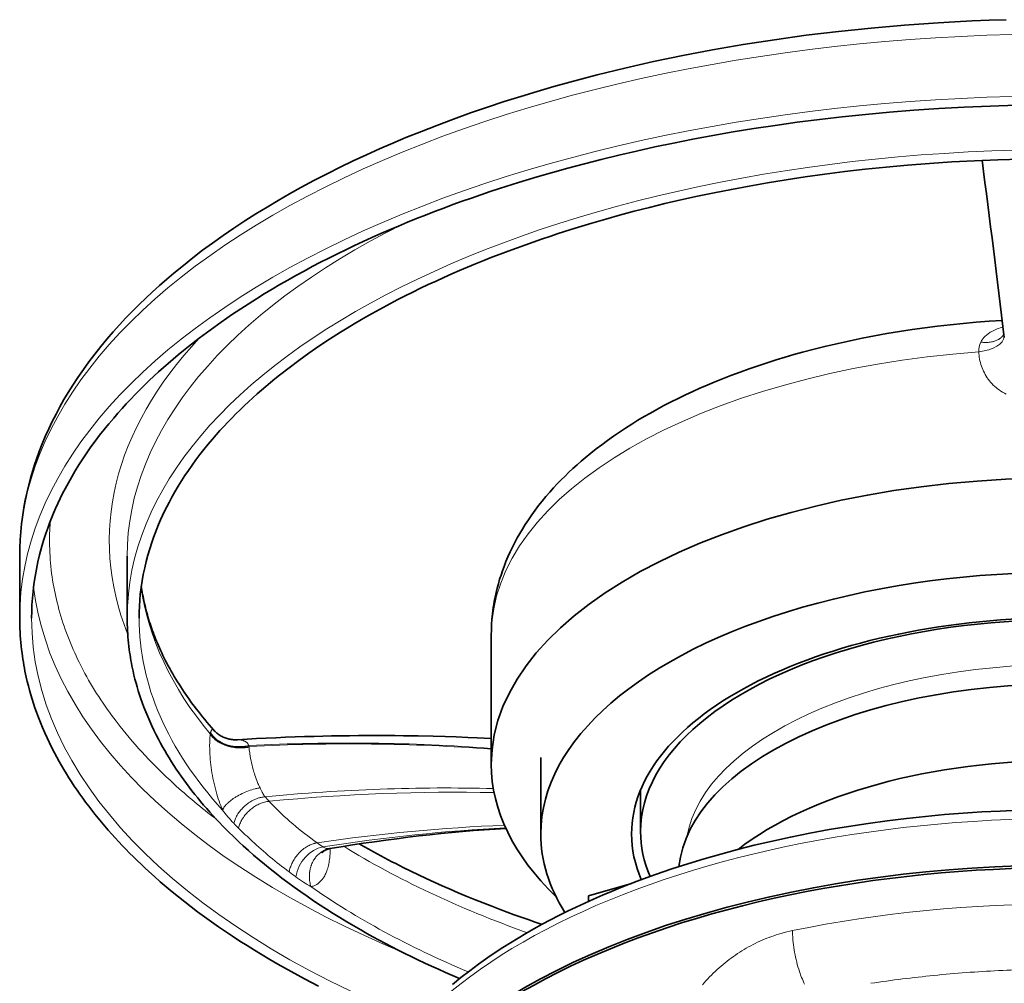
# Model space of a CAD drawing. Header units: inches. Extents: x 2941 to 3337, y 359 to 776.
# Tile 20 of 28: x 3092 to 3125, y 738 to 770. Entities that reach past the tile are written whole.
import ezdxf

# ---------------------------------------------------------------- set-up
doc = ezdxf.new("R2010")
doc.units = ezdxf.units.IN
doc.header["$MEASUREMENT"] = 0

msp = doc.modelspace()

# ---------------------------------------------------------------- linework, layer by layer
at = {"color": 7, "lineweight": 35, "ltscale": 0.259805}
for p, q in [((3091.976, 752.369), (3091.976, 750.29)), ((3095.576, 752.369), (3095.576, 750.29))]:
    msp.add_line(p, q, dxfattribs=at)
at = {"color": 7, "lineweight": 35}
msp.add_line((3107.776, 749.722), (3107.776, 745.392), dxfattribs=at)
at = {"color": 7, "lineweight": 13, "ltscale": 0.001744}
msp.add_line((3098.47, 746.547), (3098.48, 746.537), dxfattribs=at)
at = {"color": 7, "lineweight": 13, "ltscale": 0.002175}
msp.add_line((3098.36, 746.408), (3098.365, 746.425), dxfattribs=at)
at = {"color": 7, "lineweight": 13, "ltscale": 0.003558}
msp.add_line((3098.372, 746.452), (3098.365, 746.425), dxfattribs=at)
at = {"color": 7, "lineweight": 13, "ltscale": 0.002664}
msp.add_line((3099.658, 745.989), (3099.66, 745.967), dxfattribs=at)
at = {"color": 7, "lineweight": 35, "ltscale": 0.320499}
msp.add_line((3109.434, 745.621), (3109.434, 743.057), dxfattribs=at)
at = {"color": 7, "lineweight": 35, "ltscale": 0.173163}
msp.add_line((3112.776, 744.526), (3112.776, 743.141), dxfattribs=at)
at = {"color": 7, "lineweight": 35, "ltscale": 0.001338}
msp.add_line((3102.371, 742.567), (3102.361, 742.565), dxfattribs=at)
at = {"color": 7, "lineweight": 35, "ltscale": 0.186497}
msp.add_line((3112.468, 741.398), (3111.034, 740.984), dxfattribs=at)
at = {"color": 7, "lineweight": 35, "ltscale": 0.023083}
msp.add_line((3111.034, 740.984), (3111.034, 740.8), dxfattribs=at)
at = {"color": 7, "lineweight": 35}
for points in [[(3125.031, 770.341), (3124.456, 770.323), (3123.881, 770.299), (3123.311, 770.271), (3122.742, 770.238), (3121.615, 770.159), (3120.501, 770.062), (3119.403, 769.948), (3118.322, 769.817), (3117.259, 769.67), (3116.215, 769.508), (3115.192, 769.332), (3114.19, 769.141), (3113.21, 768.937), (3112.254, 768.72), (3111.321, 768.492), (3110.412, 768.252)], [(3110.412, 768.252), (3109.867, 768.1), (3109.317, 767.94), (3108.763, 767.772), (3108.206, 767.595), (3107.645, 767.41), (3107.081, 767.216), (3106.515, 767.012), (3105.947, 766.799), (3105.433, 766.599), (3104.918, 766.39), (3104.476, 766.204), (3104.034, 766.011), (3103.592, 765.813), (3103.151, 765.607), (3102.711, 765.394), (3102.272, 765.175), (3101.835, 764.949), (3101.4, 764.715), (3101.019, 764.503), (3100.641, 764.286), (3100.265, 764.063), (3099.892, 763.834), (3099.523, 763.598), (3099.156, 763.357), (3098.794, 763.11), (3098.436, 762.856), (3098.106, 762.613), (3097.78, 762.365), (3097.459, 762.11), (3097.142, 761.851), (3096.902, 761.646), (3096.665, 761.438), (3096.431, 761.227), (3096.201, 761.012), (3095.975, 760.793), (3095.753, 760.571), (3095.535, 760.346), (3095.321, 760.117), (3095.106, 759.877), (3094.895, 759.633), (3094.69, 759.385), (3094.491, 759.134), (3094.297, 758.879), (3094.109, 758.62), (3093.928, 758.357), (3093.753, 758.09), (3093.602, 757.849), (3093.46, 757.611), (3093.324, 757.37), (3093.193, 757.126), (3093.068, 756.88), (3092.948, 756.631), (3092.835, 756.379), (3092.728, 756.125), (3092.628, 755.868), (3092.548, 755.648), (3092.473, 755.427), (3092.403, 755.204), (3092.337, 754.979), (3092.277, 754.753), (3092.222, 754.526), (3092.173, 754.296), (3092.128, 754.066), (3092.102, 753.911), (3092.078, 753.755), (3092.056, 753.599), (3092.037, 753.443), (3092.011, 753.176), (3091.992, 752.908), (3091.98, 752.639), (3091.976, 752.369)], [(3125.367, 767.472), (3124.484, 767.445), (3123.618, 767.409), (3122.767, 767.362), (3121.933, 767.306), (3121.116, 767.241), (3120.316, 767.168), (3119.533, 767.086), (3118.767, 766.998), (3118.018, 766.902), (3117.287, 766.8), (3116.572, 766.692), (3115.875, 766.578), (3115.195, 766.459), (3114.532, 766.336), (3113.885, 766.208), (3113.255, 766.076), (3112.641, 765.94), (3112.044, 765.801), (3111.462, 765.659), (3110.896, 765.514), (3110.345, 765.367)], [(3125.534, 765.673), (3124.743, 765.65), (3123.966, 765.617), (3123.204, 765.575), (3122.456, 765.525), (3121.724, 765.467), (3121.007, 765.401), (3120.305, 765.328), (3119.618, 765.249), (3118.947, 765.163), (3118.292, 765.072), (3117.652, 764.975), (3117.027, 764.873), (3116.417, 764.766), (3115.823, 764.656), (3115.244, 764.541), (3114.679, 764.423), (3114.129, 764.301), (3113.593, 764.177), (3113.072, 764.049), (3112.565, 763.92), (3112.071, 763.788)], [(3110.345, 765.367), (3109.83, 765.224), (3109.317, 765.075), (3108.682, 764.883), (3108.051, 764.682), (3107.737, 764.579), (3107.424, 764.473), (3107.112, 764.365), (3106.802, 764.256), (3106.492, 764.144), (3106.184, 764.03), (3105.878, 763.913), (3105.573, 763.795), (3105.269, 763.675), (3104.968, 763.552), (3104.668, 763.428), (3104.369, 763.301), (3104.073, 763.172), (3103.778, 763.041), (3103.486, 762.908), (3103.195, 762.773), (3102.907, 762.635), (3102.622, 762.496), (3102.338, 762.355), (3102.058, 762.211), (3101.779, 762.066), (3101.504, 761.918), (3101.231, 761.769), (3100.961, 761.617), (3100.694, 761.464), (3100.43, 761.309), (3100.169, 761.152), (3099.912, 760.993), (3099.506, 760.734), (3099.109, 760.471), (3098.726, 760.207), (3098.353, 759.939), (3097.989, 759.667), (3097.634, 759.39), (3097.461, 759.251), (3097.289, 759.11), (3097.121, 758.969), (3096.955, 758.826), (3096.792, 758.683), (3096.63, 758.538), (3096.473, 758.394), (3096.317, 758.247), (3096.157, 758.094), (3096, 757.939), (3095.847, 757.784), (3095.696, 757.627), (3095.549, 757.471), (3095.404, 757.312), (3095.263, 757.154), (3095.125, 756.994), (3094.963, 756.802), (3094.807, 756.609), (3094.654, 756.415), (3094.507, 756.219), (3094.364, 756.023), (3094.226, 755.825), (3094.092, 755.626), (3093.963, 755.427), (3093.84, 755.227), (3093.721, 755.026), (3093.607, 754.825), (3093.498, 754.623), (3093.414, 754.46), (3093.333, 754.296), (3093.255, 754.132), (3093.18, 753.966), (3093.109, 753.802), (3093.041, 753.636), (3092.977, 753.472), (3092.915, 753.306), (3092.851, 753.122), (3092.775, 752.886), (3092.705, 752.65), (3092.643, 752.414), (3092.586, 752.178), (3092.535, 751.929), (3092.49, 751.681), (3092.453, 751.432), (3092.423, 751.184), (3092.403, 750.96), (3092.388, 750.737), (3092.379, 750.513), (3092.376, 750.29)], [(3112.071, 763.788), (3111.609, 763.659), (3111.149, 763.525), (3110.581, 763.353), (3110.016, 763.174), (3109.734, 763.081), (3109.454, 762.986), (3109.174, 762.89), (3108.896, 762.791), (3108.619, 762.691), (3108.343, 762.589), (3108.068, 762.485), (3107.795, 762.379), (3107.523, 762.271), (3107.252, 762.161), (3106.983, 762.05), (3106.716, 761.936), (3106.451, 761.821), (3106.187, 761.703), (3105.925, 761.584), (3105.664, 761.463), (3105.406, 761.34), (3105.15, 761.215), (3104.896, 761.088), (3104.645, 760.96), (3104.396, 760.829), (3104.149, 760.697), (3103.905, 760.563), (3103.663, 760.428), (3103.424, 760.29), (3103.187, 760.151), (3102.953, 760.01), (3102.722, 759.868), (3102.359, 759.636), (3102.003, 759.4), (3101.661, 759.164), (3101.326, 758.924), (3101, 758.68), (3100.682, 758.433), (3100.527, 758.308), (3100.374, 758.182), (3100.223, 758.055), (3100.074, 757.927), (3099.928, 757.799), (3099.783, 757.67), (3099.642, 757.54), (3099.503, 757.409), (3099.36, 757.272), (3099.219, 757.133), (3099.082, 756.994), (3098.947, 756.854), (3098.815, 756.714), (3098.685, 756.572), (3098.559, 756.43), (3098.435, 756.287), (3098.291, 756.115), (3098.151, 755.942), (3098.015, 755.768), (3097.883, 755.594), (3097.754, 755.418), (3097.631, 755.241), (3097.511, 755.063), (3097.396, 754.885), (3097.285, 754.706), (3097.179, 754.526), (3097.077, 754.346), (3096.98, 754.165), (3096.904, 754.019), (3096.832, 753.872), (3096.762, 753.726), (3096.695, 753.578), (3096.632, 753.431), (3096.571, 753.283), (3096.513, 753.135), (3096.458, 752.987), (3096.401, 752.822), (3096.333, 752.611), (3096.271, 752.4), (3096.214, 752.189), (3096.164, 751.978), (3096.118, 751.756), (3096.078, 751.534), (3096.045, 751.312), (3096.018, 751.09), (3096, 750.89), (3095.987, 750.69), (3095.979, 750.49), (3095.976, 750.291)], [(3118.203, 759.199), (3117.911, 759.118), (3117.617, 759.032), (3117.32, 758.942), (3117.021, 758.847), (3116.719, 758.747), (3116.416, 758.643), (3116.11, 758.533), (3115.803, 758.418), (3115.525, 758.309), (3115.246, 758.196), (3115.006, 758.095), (3114.765, 757.99), (3114.524, 757.882), (3114.283, 757.769), (3114.042, 757.653), (3113.801, 757.533), (3113.561, 757.408), (3113.321, 757.279), (3113.11, 757.162), (3112.9, 757.041), (3112.691, 756.917), (3112.483, 756.789), (3112.276, 756.657), (3112.07, 756.522), (3111.866, 756.382), (3111.664, 756.239), (3111.476, 756.101), (3111.29, 755.959), (3111.106, 755.814), (3110.925, 755.665), (3110.786, 755.547), (3110.648, 755.426), (3110.513, 755.303), (3110.378, 755.178), (3110.246, 755.05), (3110.115, 754.92), (3109.987, 754.787), (3109.86, 754.651), (3109.732, 754.508), (3109.606, 754.362), (3109.483, 754.213), (3109.362, 754.061), (3109.244, 753.906), (3109.13, 753.748), (3109.019, 753.587), (3108.911, 753.423), (3108.817, 753.273), (3108.729, 753.124), (3108.643, 752.974), (3108.561, 752.82), (3108.482, 752.665), (3108.407, 752.507), (3108.335, 752.347), (3108.266, 752.184), (3108.202, 752.019), (3108.15, 751.877), (3108.102, 751.734), (3108.056, 751.589), (3108.014, 751.443), (3107.974, 751.296), (3107.938, 751.147), (3107.906, 750.996), (3107.877, 750.845), (3107.859, 750.743), (3107.843, 750.641), (3107.829, 750.537), (3107.817, 750.434), (3107.799, 750.257), (3107.786, 750.08), (3107.779, 749.901), (3107.776, 749.723)], [(3098.48, 746.537), (3098.402, 746.625), (3098.325, 746.714), (3098.25, 746.802), (3098.176, 746.891), (3098.103, 746.98), (3098.032, 747.069), (3097.962, 747.157), (3097.893, 747.246), (3097.832, 747.327), (3097.771, 747.408), (3097.712, 747.489), (3097.653, 747.57), (3097.596, 747.651), (3097.54, 747.732), (3097.484, 747.813), (3097.43, 747.895), (3097.372, 747.983), (3097.315, 748.072), (3097.26, 748.159), (3097.206, 748.247), (3097.154, 748.335), (3097.102, 748.423), (3097.052, 748.511), (3097.003, 748.599), (3096.955, 748.687), (3096.908, 748.775), (3096.863, 748.863), (3096.818, 748.951), (3096.775, 749.039), (3096.733, 749.127), (3096.694, 749.212), (3096.655, 749.297), (3096.623, 749.37), (3096.591, 749.445), (3096.56, 749.518), (3096.53, 749.592), (3096.501, 749.666), (3096.473, 749.74), (3096.445, 749.814), (3096.418, 749.887), (3096.392, 749.961), (3096.367, 750.034), (3096.343, 750.108), (3096.319, 750.181), (3096.296, 750.255), (3096.274, 750.329), (3096.255, 750.398), (3096.236, 750.466), (3096.205, 750.583), (3096.176, 750.7), (3096.149, 750.816), (3096.123, 750.936), (3096.109, 751.009), (3096.095, 751.081), (3096.082, 751.151), (3096.07, 751.222), (3096.059, 751.293), (3096.049, 751.364)], [(3096.301, 741.801), (3096.17, 741.922), (3096.041, 742.044), (3095.913, 742.167), (3095.786, 742.291), (3095.66, 742.416), (3095.537, 742.542), (3095.415, 742.669), (3095.294, 742.796), (3095.175, 742.925), (3095.058, 743.055), (3094.943, 743.185), (3094.829, 743.316), (3094.717, 743.448), (3094.607, 743.581), (3094.499, 743.715), (3094.393, 743.85), (3094.289, 743.986), (3094.186, 744.122), (3094.088, 744.256), (3093.992, 744.39), (3093.898, 744.526), (3093.806, 744.662), (3093.716, 744.799), (3093.627, 744.936), (3093.541, 745.074), (3093.457, 745.213), (3093.376, 745.352), (3093.297, 745.49), (3093.219, 745.63), (3093.145, 745.77), (3093.058, 745.938), (3092.974, 746.107), (3092.894, 746.277), (3092.816, 746.447), (3092.742, 746.619), (3092.671, 746.791), (3092.604, 746.964), (3092.539, 747.138), (3092.488, 747.284), (3092.439, 747.43), (3092.393, 747.576), (3092.349, 747.723), (3092.307, 747.87), (3092.268, 748.018), (3092.231, 748.167), (3092.196, 748.315), (3092.174, 748.415), (3092.154, 748.515), (3092.134, 748.615), (3092.116, 748.715), (3092.099, 748.815), (3092.083, 748.915), (3092.068, 749.016), (3092.054, 749.117), (3092.039, 749.235), (3092.026, 749.354), (3092.014, 749.47), (3092.004, 749.587), (3091.996, 749.704), (3091.989, 749.821), (3091.983, 749.938), (3091.979, 750.055), (3091.977, 750.173), (3091.976, 750.29)], [(3099.461, 742.664), (3099.343, 742.772), (3099.227, 742.882), (3099.112, 742.992), (3098.998, 743.104), (3098.885, 743.216), (3098.774, 743.329), (3098.665, 743.443), (3098.556, 743.557), (3098.45, 743.673), (3098.345, 743.789), (3098.241, 743.906), (3098.139, 744.024), (3098.039, 744.143), (3097.94, 744.262), (3097.843, 744.383), (3097.747, 744.504), (3097.654, 744.625), (3097.562, 744.748), (3097.474, 744.868), (3097.387, 744.989), (3097.303, 745.11), (3097.22, 745.232), (3097.139, 745.355), (3097.06, 745.479), (3096.982, 745.603), (3096.907, 745.728), (3096.834, 745.852), (3096.763, 745.977), (3096.693, 746.102), (3096.626, 746.228), (3096.548, 746.379), (3096.473, 746.531), (3096.401, 746.683), (3096.331, 746.836), (3096.265, 746.991), (3096.201, 747.145), (3096.14, 747.301), (3096.082, 747.457), (3096.036, 747.588), (3095.992, 747.719), (3095.951, 747.851), (3095.911, 747.983), (3095.873, 748.115), (3095.838, 748.248), (3095.805, 748.382), (3095.774, 748.515), (3095.754, 748.605), (3095.736, 748.694), (3095.718, 748.784), (3095.702, 748.874), (3095.686, 748.964), (3095.672, 749.054), (3095.658, 749.145), (3095.646, 749.235), (3095.633, 749.342), (3095.621, 749.449), (3095.61, 749.553), (3095.601, 749.658), (3095.594, 749.763), (3095.587, 749.868), (3095.583, 749.973), (3095.579, 750.079), (3095.577, 750.184), (3095.576, 750.29)], [(3098.48, 746.537), (3098.494, 746.522), (3098.508, 746.506), (3098.523, 746.491), (3098.538, 746.477), (3098.553, 746.463), (3098.569, 746.449), (3098.584, 746.436), (3098.6, 746.423), (3098.631, 746.4), (3098.663, 746.378), (3098.696, 746.357), (3098.728, 746.338), (3098.761, 746.32), (3098.794, 746.304), (3098.828, 746.289), (3098.862, 746.276), (3098.895, 746.264), (3098.929, 746.253), (3098.964, 746.244), (3098.998, 746.235), (3099.032, 746.229), (3099.066, 746.223), (3099.101, 746.219), (3099.135, 746.215), (3099.169, 746.213), (3099.203, 746.213), (3099.236, 746.213), (3099.27, 746.214)], [(3107.776, 746.259), (3107.305, 746.281), (3106.991, 746.294), (3106.604, 746.308), (3106.227, 746.32), (3105.831, 746.331), (3105.321, 746.342), (3104.832, 746.349), (3104.547, 746.352), (3104.241, 746.354), (3103.938, 746.355), (3103.635, 746.354), (3103.332, 746.353), (3103.03, 746.35), (3102.728, 746.346), (3102.425, 746.341), (3102.133, 746.335), (3101.841, 746.328), (3101.523, 746.318), (3101.201, 746.308), (3100.88, 746.296), (3100.558, 746.282), (3100.236, 746.267), (3099.914, 746.251), (3099.592, 746.234), (3099.27, 746.214)], [(3125.434, 743.85), (3124.825, 743.826), (3124.209, 743.794), (3123.587, 743.753), (3122.958, 743.704), (3122.324, 743.645), (3121.685, 743.576), (3121.043, 743.498), (3120.397, 743.409), (3119.748, 743.311), (3119.098, 743.201), (3118.447, 743.081), (3117.796, 742.95), (3117.146, 742.808), (3116.584, 742.676), (3116.023, 742.535), (3115.466, 742.385), (3114.912, 742.226), (3114.363, 742.059), (3113.819, 741.883), (3113.281, 741.699), (3112.749, 741.506), (3112.43, 741.384), (3112.112, 741.259), (3111.807, 741.134), (3111.503, 741.006), (3111.204, 740.876), (3110.907, 740.742), (3110.614, 740.605), (3110.324, 740.465), (3110.04, 740.323), (3109.757, 740.178), (3109.48, 740.03), (3109.206, 739.879), (3108.938, 739.726), (3108.673, 739.569), (3108.414, 739.411), (3108.158, 739.248), (3107.909, 739.085), (3107.663, 738.918), (3107.353, 738.698), (3107.052, 738.474), (3106.76, 738.246), (3106.478, 738.014)], [(3099.461, 742.664), (3099.637, 742.505), (3099.815, 742.348), (3099.995, 742.194), (3100.177, 742.042), (3100.37, 741.885), (3100.566, 741.73), (3100.763, 741.577), (3100.963, 741.427), (3101.175, 741.271), (3101.39, 741.118), (3101.606, 740.967), (3101.824, 740.818), (3102.041, 740.674), (3102.26, 740.532), (3102.48, 740.393), (3102.701, 740.256), (3102.933, 740.115), (3103.167, 739.977), (3103.402, 739.841), (3103.605, 739.726), (3103.81, 739.612), (3104.015, 739.501), (3104.227, 739.388), (3104.44, 739.276), (3104.654, 739.167), (3104.874, 739.056), (3105.095, 738.947), (3105.317, 738.84), (3105.546, 738.732), (3105.775, 738.625), (3106.004, 738.521), (3106.241, 738.415), (3106.477, 738.312), (3106.715, 738.21)], [(3102.106, 742.42), (3102.115, 742.432), (3102.119, 742.437), (3102.126, 742.445), (3102.135, 742.453), (3102.145, 742.463), (3102.163, 742.478), (3102.178, 742.489), (3102.194, 742.5), (3102.211, 742.51), (3102.228, 742.52), (3102.247, 742.529), (3102.267, 742.537), (3102.287, 742.545), (3102.305, 742.551), (3102.323, 742.557), (3102.342, 742.562), (3102.361, 742.565)], [(3109.475, 740.027), (3109.241, 740.106), (3109.008, 740.187), (3108.775, 740.269), (3108.542, 740.352), (3108.31, 740.437), (3108.078, 740.523), (3107.789, 740.634), (3107.5, 740.747), (3107.212, 740.862), (3106.939, 740.974), (3106.667, 741.088), (3106.396, 741.204), (3106.129, 741.321), (3105.864, 741.44), (3105.599, 741.562), (3105.34, 741.684), (3105.082, 741.808), (3104.825, 741.935), (3104.574, 742.062), (3104.447, 742.127), (3104.322, 742.192), (3104.198, 742.257), (3104.075, 742.322), (3103.953, 742.388), (3103.832, 742.454), (3103.671, 742.543), (3103.51, 742.632), (3103.35, 742.723)], [(3096.301, 741.801), (3096.493, 741.627), (3096.687, 741.457), (3096.884, 741.288), (3097.082, 741.122), (3097.293, 740.951), (3097.505, 740.782), (3097.72, 740.615), (3097.937, 740.451), (3098.167, 740.282), (3098.4, 740.115), (3098.634, 739.95), (3098.87, 739.788), (3099.11, 739.628), (3099.351, 739.47), (3099.594, 739.315), (3099.839, 739.162), (3100.099, 739.004), (3100.36, 738.848), (3100.623, 738.695), (3100.845, 738.569), (3101.067, 738.445), (3101.29, 738.323), (3101.52, 738.199), (3101.752, 738.077), (3101.984, 737.957)]]:
    msp.add_lwpolyline(points, dxfattribs=at)
at = {"color": 7, "lineweight": 13}
for points in [[(3124.92, 760.048), (3124.87, 760.032), (3124.82, 760.016), (3124.771, 759.999), (3124.723, 759.98), (3124.676, 759.961), (3124.631, 759.94), (3124.588, 759.919), (3124.567, 759.908), (3124.546, 759.897), (3124.519, 759.882), (3124.492, 759.866), (3124.466, 759.849), (3124.436, 759.828), (3124.406, 759.807), (3124.378, 759.785), (3124.35, 759.762), (3124.324, 759.738), (3124.311, 759.725), (3124.298, 759.712), (3124.281, 759.694), (3124.265, 759.676), (3124.25, 759.658), (3124.233, 759.635), (3124.216, 759.611), (3124.201, 759.587), (3124.186, 759.563), (3124.173, 759.538)], [(3124.173, 759.537), (3124.22, 759.533), (3124.244, 759.531), (3124.268, 759.529), (3124.291, 759.528), (3124.314, 759.528), (3124.349, 759.528), (3124.384, 759.528), (3124.418, 759.53), (3124.452, 759.533), (3124.491, 759.538), (3124.53, 759.544), (3124.549, 759.547), (3124.568, 759.551), (3124.586, 759.556), (3124.604, 759.56), (3124.633, 759.568), (3124.661, 759.578), (3124.688, 759.588), (3124.715, 759.599), (3124.741, 759.611), (3124.768, 759.626), (3124.781, 759.633), (3124.794, 759.641), (3124.813, 759.654), (3124.831, 759.667), (3124.848, 759.68), (3124.864, 759.695), (3124.881, 759.711), (3124.897, 759.729), (3124.912, 759.747), (3124.926, 759.766), (3124.939, 759.785), (3124.95, 759.805)], [(3092.978, 752.718), (3092.981, 752.601), (3092.986, 752.485), (3092.992, 752.369), (3093, 752.253), (3093.009, 752.137), (3093.021, 752.021), (3093.033, 751.905), (3093.047, 751.789), (3093.063, 751.674), (3093.081, 751.558), (3093.1, 751.442), (3093.118, 751.336), (3093.138, 751.23), (3093.16, 751.124), (3093.183, 751.019), (3093.207, 750.913), (3093.232, 750.807), (3093.26, 750.696)], [(3093.26, 750.696), (3093.29, 750.583), (3093.322, 750.47), (3093.355, 750.357), (3093.39, 750.245), (3093.426, 750.132), (3093.464, 750.02), (3093.503, 749.907), (3093.544, 749.795), (3093.586, 749.683), (3093.63, 749.571), (3093.675, 749.46), (3093.722, 749.348), (3093.77, 749.236), (3093.82, 749.125), (3093.868, 749.021), (3093.917, 748.918), (3093.967, 748.814), (3094.025, 748.699), (3094.044, 748.661)], [(3094.044, 748.661), (3094.103, 748.549), (3094.163, 748.437), (3094.224, 748.325), (3094.287, 748.213), (3094.352, 748.101), (3094.418, 747.99), (3094.486, 747.879), (3094.555, 747.768), (3094.626, 747.658), (3094.698, 747.547), (3094.772, 747.437), (3094.84, 747.337), (3094.911, 747.236), (3094.982, 747.136), (3095.055, 747.036), (3095.129, 746.936), (3095.204, 746.836), (3095.272, 746.748), (3095.341, 746.659)], [(3098.372, 746.452), (3098.378, 746.472), (3098.384, 746.49), (3098.389, 746.504), (3098.394, 746.516), (3098.399, 746.528), (3098.404, 746.538)], [(3098.404, 746.538), (3098.411, 746.548), (3098.417, 746.555), (3098.42, 746.558), (3098.423, 746.561), (3098.427, 746.563), (3098.432, 746.565), (3098.436, 746.565)], [(3098.436, 746.565), (3098.441, 746.565), (3098.447, 746.564), (3098.452, 746.561), (3098.457, 746.558), (3098.461, 746.555), (3098.47, 746.547)], [(3098.36, 746.408), (3098.354, 746.347), (3098.349, 746.286), (3098.345, 746.224), (3098.343, 746.161), (3098.341, 746.104), (3098.34, 746.048), (3098.34, 745.991), (3098.341, 745.948), (3098.341, 745.905), (3098.344, 745.818), (3098.349, 745.73), (3098.354, 745.643), (3098.362, 745.554), (3098.37, 745.466), (3098.38, 745.376), (3098.392, 745.286), (3098.405, 745.196), (3098.419, 745.106), (3098.434, 745.016), (3098.451, 744.926), (3098.469, 744.836), (3098.489, 744.746), (3098.51, 744.657), (3098.532, 744.568), (3098.556, 744.479), (3098.581, 744.39), (3098.604, 744.313), (3098.629, 744.235), (3098.655, 744.158), (3098.682, 744.082), (3098.711, 744.006), (3098.74, 743.932), (3098.756, 743.895), (3098.771, 743.858)], [(3099.66, 745.967), (3099.616, 745.959), (3099.572, 745.952), (3099.527, 745.947), (3099.482, 745.943), (3099.437, 745.94), (3099.391, 745.939), (3099.345, 745.939), (3099.299, 745.941), (3099.254, 745.944), (3099.208, 745.948), (3099.162, 745.954), (3099.117, 745.961), (3099.072, 745.969), (3099.028, 745.979), (3098.983, 745.99), (3098.94, 746.003), (3098.897, 746.017), (3098.854, 746.032), (3098.812, 746.049), (3098.77, 746.067), (3098.75, 746.076), (3098.73, 746.086), (3098.704, 746.1), (3098.678, 746.114), (3098.652, 746.129), (3098.62, 746.149), (3098.589, 746.17), (3098.558, 746.192), (3098.529, 746.216), (3098.501, 746.239), (3098.475, 746.264), (3098.462, 746.277), (3098.45, 746.29), (3098.438, 746.303), (3098.426, 746.316), (3098.408, 746.338), (3098.391, 746.361), (3098.375, 746.384), (3098.36, 746.408)], [(3098.365, 746.425), (3098.376, 746.406), (3098.388, 746.387), (3098.401, 746.369), (3098.411, 746.356), (3098.422, 746.343), (3098.444, 746.317), (3098.467, 746.291), (3098.492, 746.267), (3098.518, 746.243), (3098.545, 746.22), (3098.569, 746.201), (3098.594, 746.183), (3098.619, 746.166), (3098.646, 746.149), (3098.663, 746.138), (3098.682, 746.127), (3098.719, 746.107), (3098.757, 746.088), (3098.777, 746.079), (3098.797, 746.07), (3098.838, 746.053), (3098.88, 746.037), (3098.922, 746.023), (3098.965, 746.01), (3099.009, 745.999), (3099.053, 745.988), (3099.098, 745.98), (3099.142, 745.972), (3099.188, 745.966), (3099.233, 745.962), (3099.278, 745.958), (3099.324, 745.957), (3099.369, 745.956), (3099.414, 745.957), (3099.46, 745.96), (3099.504, 745.964), (3099.543, 745.968), (3099.582, 745.974), (3099.62, 745.981), (3099.658, 745.989)], [(3099.65, 746.019), (3099.607, 746.01), (3099.565, 746.002), (3099.522, 745.995), (3099.479, 745.99), (3099.436, 745.986), (3099.392, 745.983), (3099.349, 745.982), (3099.305, 745.982), (3099.262, 745.984), (3099.218, 745.987), (3099.175, 745.991), (3099.132, 745.997), (3099.089, 746.004), (3099.046, 746.012), (3099.002, 746.022), (3098.959, 746.034), (3098.916, 746.047), (3098.895, 746.054), (3098.873, 746.062), (3098.853, 746.07), (3098.832, 746.078), (3098.798, 746.092), (3098.764, 746.108), (3098.731, 746.124), (3098.699, 746.142), (3098.667, 746.161), (3098.636, 746.18), (3098.604, 746.202), (3098.573, 746.226), (3098.558, 746.238), (3098.543, 746.25), (3098.524, 746.267), (3098.505, 746.285), (3098.487, 746.303), (3098.465, 746.326), (3098.444, 746.35), (3098.424, 746.374), (3098.406, 746.4), (3098.388, 746.426), (3098.372, 746.452)], [(3099.65, 746.019), (3099.643, 746.036), (3099.636, 746.053), (3099.627, 746.068), (3099.618, 746.082), (3099.607, 746.095), (3099.596, 746.107), (3099.583, 746.12), (3099.569, 746.131), (3099.555, 746.142), (3099.54, 746.151), (3099.53, 746.157), (3099.519, 746.163), (3099.498, 746.173), (3099.477, 746.182), (3099.463, 746.187), (3099.45, 746.191), (3099.423, 746.199), (3099.396, 746.205), (3099.37, 746.209), (3099.343, 746.213), (3099.318, 746.215), (3099.293, 746.215), (3099.27, 746.214)], [(3100.029, 744.6), (3100.01, 744.639), (3099.991, 744.678), (3099.973, 744.718), (3099.96, 744.749), (3099.947, 744.78), (3099.922, 744.843), (3099.897, 744.908), (3099.874, 744.973), (3099.857, 745.026), (3099.84, 745.079), (3099.823, 745.132), (3099.812, 745.172), (3099.8, 745.213), (3099.779, 745.293), (3099.761, 745.366), (3099.744, 745.439), (3099.728, 745.512), (3099.714, 745.583), (3099.699, 745.664), (3099.686, 745.744), (3099.681, 745.783), (3099.676, 745.821), (3099.669, 745.871), (3099.664, 745.92), (3099.66, 745.967)], [(3098.771, 743.858), (3098.779, 743.875), (3098.788, 743.892), (3098.797, 743.91), (3098.805, 743.923), (3098.813, 743.936), (3098.83, 743.961), (3098.85, 743.987), (3098.871, 744.013), (3098.884, 744.028), (3098.897, 744.043), (3098.912, 744.058), (3098.926, 744.073), (3098.957, 744.103), (3098.99, 744.132), (3099.023, 744.16), (3099.058, 744.187), (3099.094, 744.214), (3099.131, 744.241), (3099.169, 744.266), (3099.193, 744.282), (3099.218, 744.297), (3099.243, 744.312), (3099.268, 744.327), (3099.32, 744.356), (3099.372, 744.384), (3099.425, 744.41), (3099.48, 744.435), (3099.534, 744.459), (3099.59, 744.481), (3099.645, 744.502), (3099.702, 744.521), (3099.756, 744.538), (3099.811, 744.554), (3099.866, 744.568), (3099.893, 744.575), (3099.921, 744.581), (3099.957, 744.588), (3099.993, 744.595), (3100.029, 744.6)], [(3100.195, 744.303), (3100.182, 744.319), (3100.169, 744.336), (3100.157, 744.354), (3100.148, 744.368), (3100.139, 744.383), (3100.121, 744.413), (3100.106, 744.442), (3100.097, 744.462), (3100.077, 744.502), (3100.046, 744.567), (3100.029, 744.6)], [(3100.195, 744.303), (3100.163, 744.3), (3100.13, 744.295), (3100.098, 744.29), (3100.066, 744.283), (3100.033, 744.275), (3100.013, 744.27), (3099.993, 744.264), (3099.953, 744.252), (3099.913, 744.237), (3099.873, 744.221), (3099.834, 744.204), (3099.795, 744.185), (3099.757, 744.165), (3099.719, 744.144), (3099.682, 744.121), (3099.646, 744.097), (3099.611, 744.071), (3099.576, 744.045), (3099.548, 744.022), (3099.521, 743.999), (3099.495, 743.975), (3099.468, 743.949), (3099.442, 743.922), (3099.415, 743.893), (3099.389, 743.864), (3099.363, 743.832), (3099.337, 743.798), (3099.312, 743.763), (3099.288, 743.727), (3099.266, 743.691), (3099.245, 743.654), (3099.226, 743.617), (3099.209, 743.58), (3099.193, 743.544), (3099.18, 743.511), (3099.169, 743.478), (3099.159, 743.446), (3099.15, 743.414)], [(3099.307, 743.255), (3099.317, 743.291), (3099.328, 743.327), (3099.34, 743.363), (3099.354, 743.399), (3099.37, 743.434), (3099.386, 743.469), (3099.404, 743.503), (3099.423, 743.537), (3099.438, 743.563), (3099.454, 743.588), (3099.471, 743.613), (3099.483, 743.631), (3099.496, 743.65), (3099.524, 743.685), (3099.552, 743.72), (3099.582, 743.754), (3099.611, 743.785), (3099.642, 743.815), (3099.673, 743.845), (3099.705, 743.873), (3099.738, 743.9), (3099.772, 743.926), (3099.807, 743.951), (3099.842, 743.974), (3099.878, 743.997), (3099.915, 744.018), (3099.953, 744.037), (3099.991, 744.056), (3100.029, 744.073), (3100.068, 744.088), (3100.105, 744.101), (3100.143, 744.113), (3100.181, 744.124), (3100.219, 744.133), (3100.258, 744.14), (3100.296, 744.146), (3100.315, 744.149), (3100.334, 744.15)], [(3101.938, 742.758), (3101.832, 742.834), (3101.728, 742.911), (3101.625, 742.989), (3101.523, 743.067), (3101.422, 743.147), (3101.322, 743.228), (3101.223, 743.31), (3101.126, 743.393), (3101.03, 743.477), (3100.935, 743.561), (3100.841, 743.647), (3100.748, 743.734), (3100.657, 743.822), (3100.567, 743.911), (3100.478, 744), (3100.406, 744.075), (3100.334, 744.15)], [(3101.938, 742.758), (3101.903, 742.752), (3101.885, 742.748), (3101.867, 742.744), (3101.849, 742.739), (3101.831, 742.734), (3101.803, 742.725), (3101.773, 742.715), (3101.744, 742.704), (3101.713, 742.691), (3101.678, 742.674), (3101.642, 742.656), (3101.606, 742.636), (3101.571, 742.614), (3101.535, 742.59), (3101.5, 742.565), (3101.466, 742.539), (3101.433, 742.511), (3101.409, 742.491), (3101.386, 742.469), (3101.364, 742.448), (3101.348, 742.431), (3101.332, 742.415), (3101.316, 742.397), (3101.301, 742.38), (3101.272, 742.346), (3101.245, 742.312), (3101.22, 742.277), (3101.196, 742.243), (3101.172, 742.206), (3101.15, 742.169), (3101.13, 742.133), (3101.111, 742.098), (3101.094, 742.062), (3101.082, 742.034), (3101.07, 742.006), (3101.055, 741.969), (3101.042, 741.933), (3101.03, 741.896), (3101.02, 741.858), (3101.011, 741.821), (3101.003, 741.784)], [(3102.361, 742.565), (3102.327, 742.558), (3102.294, 742.55), (3102.262, 742.539), (3102.229, 742.528), (3102.198, 742.514), (3102.167, 742.5), (3102.136, 742.484), (3102.106, 742.466), (3102.077, 742.448), (3102.049, 742.428), (3102.022, 742.406), (3101.995, 742.384), (3101.97, 742.36), (3101.946, 742.336), (3101.923, 742.312), (3101.901, 742.286), (3101.881, 742.26), (3101.861, 742.233), (3101.842, 742.204), (3101.824, 742.176), (3101.809, 742.15), (3101.795, 742.123), (3101.782, 742.097), (3101.769, 742.069), (3101.761, 742.051), (3101.754, 742.032), (3101.747, 742.014), (3101.74, 741.995), (3101.727, 741.956), (3101.719, 741.926), (3101.711, 741.896), (3101.704, 741.865), (3101.698, 741.834), (3101.695, 741.814), (3101.692, 741.793), (3101.689, 741.772), (3101.687, 741.751), (3101.683, 741.709), (3101.681, 741.667), (3101.681, 741.625), (3101.682, 741.582), (3101.685, 741.54), (3101.689, 741.498), (3101.695, 741.456), (3101.703, 741.415), (3101.711, 741.374), (3101.722, 741.333), (3101.734, 741.293)], [(3101.734, 741.293), (3101.76, 741.298), (3101.786, 741.304), (3101.812, 741.312), (3101.837, 741.321), (3101.862, 741.331), (3101.886, 741.342), (3101.909, 741.354), (3101.928, 741.365), (3101.945, 741.376), (3101.963, 741.388), (3101.976, 741.397), (3101.988, 741.407), (3102.013, 741.427), (3102.037, 741.449), (3102.059, 741.472), (3102.08, 741.494), (3102.099, 741.516), (3102.118, 741.54), (3102.136, 741.565), (3102.153, 741.591), (3102.164, 741.607), (3102.174, 741.624), (3102.194, 741.658), (3102.212, 741.694), (3102.23, 741.73), (3102.242, 741.758), (3102.254, 741.787), (3102.266, 741.817), (3102.274, 741.839), (3102.281, 741.862), (3102.296, 741.907), (3102.309, 741.954), (3102.321, 742.002), (3102.332, 742.051), (3102.342, 742.102), (3102.35, 742.153), (3102.358, 742.204), (3102.364, 742.257), (3102.369, 742.309), (3102.371, 742.341), (3102.373, 742.373), (3102.374, 742.405), (3102.376, 742.438), (3102.377, 742.503), (3102.376, 742.568)], [(3102.371, 742.567), (3102.362, 742.566), (3102.352, 742.565), (3102.332, 742.564), (3102.311, 742.565), (3102.29, 742.567), (3102.268, 742.57), (3102.246, 742.575), (3102.224, 742.582), (3102.202, 742.589), (3102.181, 742.599), (3102.159, 742.609), (3102.147, 742.616), (3102.135, 742.623)], [(3114.851, 738.004), (3114.909, 738.071), (3114.968, 738.137), (3115.028, 738.201), (3115.089, 738.265), (3115.151, 738.328), (3115.214, 738.39), (3115.277, 738.451), (3115.342, 738.511), (3115.407, 738.57), (3115.473, 738.627), (3115.54, 738.684), (3115.608, 738.739), (3115.676, 738.793), (3115.745, 738.846), (3115.815, 738.898), (3115.886, 738.949), (3115.957, 738.999), (3116.028, 739.047), (3116.1, 739.094), (3116.173, 739.14), (3116.247, 739.185), (3116.32, 739.228), (3116.395, 739.27), (3116.47, 739.311), (3116.545, 739.351), (3116.621, 739.389), (3116.697, 739.426), (3116.773, 739.461), (3116.85, 739.495), (3116.927, 739.528), (3117.004, 739.56), (3117.082, 739.59), (3117.16, 739.619), (3117.239, 739.647), (3117.317, 739.674), (3117.396, 739.699), (3117.49, 739.726), (3117.584, 739.753), (3117.678, 739.777), (3117.773, 739.799), (3117.868, 739.82)], [(3118.273, 738.019), (3118.247, 738.074), (3118.222, 738.13), (3118.197, 738.187), (3118.173, 738.246), (3118.15, 738.306), (3118.137, 738.342), (3118.124, 738.379), (3118.098, 738.453), (3118.074, 738.528), (3118.051, 738.604), (3118.029, 738.684), (3118.008, 738.764), (3117.988, 738.845), (3117.97, 738.927), (3117.953, 739.009), (3117.938, 739.091), (3117.924, 739.174), (3117.911, 739.256), (3117.9, 739.338), (3117.89, 739.42), (3117.883, 739.501), (3117.879, 739.542), (3117.876, 739.582), (3117.874, 739.622), (3117.872, 739.662), (3117.87, 739.715), (3117.869, 739.768), (3117.868, 739.82)]]:
    msp.add_lwpolyline(points, dxfattribs=at)
at = {"color": 7, "lineweight": 35}
msp.add_arc((2522.786, 687.354), 606.506, 6.850087, 7.41519, dxfattribs=at)
at = {"color": 7, "lineweight": 13}
for centre, radius, start, end in [((3125.782, 759.269), 1.674, 181.869, 198.7213), ((3125.716, 759.245), 1.603, 198.6702, 216.3413), ((3125.714, 759.243), 1.601, 216.3135, 234.8474), ((3125.751, 759.291), 1.661, 234.755, 244.1978), ((3101.49, 752.889), 8.514, 175.7481, 181.1515), ((3099.396, 745.937), 0.267, 11.2504, 18.0783), ((3110.897, 759.815), 20.411, 227.6177, 232.7929), ((3106.77, 750.176), 8.816, 221.7706, 223.1133), ((3103.567, 747.538), 6.044, 217.4997, 220.2603), ((3102.573, 746.702), 4.746, 220.3075, 223.8412), ((3107.636, 751.575), 11.773, 223.8836, 224.9708), ((3109.994, 753.937), 15.11, 224.9857, 227.3977), ((3111.179, 755.256), 16.884, 227.4688, 232.9354), ((3106.236, 748.831), 7.44, 234.7066, 236.5496), ((3109.816, 753.419), 14.597, 232.8574, 233.9384), ((3104.208, 745.716), 5.068, 233.9307, 237.4511), ((3104.15, 745.624), 4.96, 237.4438, 240.8429), ((3126.738, 696.672), 41.849, 95.6697, 98.5795), ((3126.924, 694.834), 43.697, 92.82, 95.6744), ((3126.975, 693.874), 44.658, 89.9977, 92.8246)]:
    msp.add_arc(centre, radius, start, end, dxfattribs=at)
for centre, major_axis, ratio, start_param, end_param in [((3126.976, 752.369), (35, 0), 0.5, 1.570796, 3.141593), ((3126.976, 750.29), (35, 0), 0.5, 1.570796, 3.141593), ((3126.976, 750.29), (31.4, 0), 0.5, 0.001035, 3.141593), ((3126.976, 752.369), (-31.4, 0), 0.5, 5.496892, 6.283185), ((3123.96, 759.709), (0.999, 0.037), 0.503894, 4.84387, 6.250426), ((3126.976, 752.888), (32, 0), 0.5, 2.70389, 3.338322), ((3126.132, 758.679), (1.976, -0.821), 0.532282, 3.105102, 3.3909), ((3126.976, 749.722), (-19.2, 0), 0.5, 4.862282, 6.283185), ((3126.976, 752.369), (-34.6, 0), 0.5, 0.06035, 0.87671), ((3126.976, 752.369), (-31, 0), 0.5, 0.06742, 0.394742), ((3126.976, 750.29), (-34.6, 0), 0.5, 0, 0.891534), ((3126.976, 750.29), (-31, 0), 0.5, 6.283148, 6.711092), ((3126.976, 742.391), (12.7, 0), 0.5, 1.570796, 3.049405), ((3491.83, 838.086), (398.758, 86.759), 0.159608, 3.219111, 3.253956), ((3078.921, 671.993), (-59.43, -60.847), 0.711911, 3.679332, 3.796804), ((3078.981, 671.88), (-59.415, -60.949), 0.712099, 3.679387, 3.79664), ((3082.701, 672.554), (-56.323, -60.092), 0.705576, 3.702403, 3.816339), ((3082.939, 673.351), (-55.855, -59.295), 0.702629, 3.705615, 3.819209), ((3126.976, 731.575), (-24, 0), 0.5, 3.14162, 6.282155), ((3086.985, 679.586), (-51.15, -53.628), 0.675842, 3.750413, 3.855077), ((3087.657, 680.171), (-50.584, -53.204), 0.672913, 3.757659, 3.86067), ((3102.034, 741.701), (-0.539, -0.843), 0.74026, 3.730812, 5.242323), ((3126.976, 752.369), (-31, 0), 0.5, 0.678225, 0.951341), ((3126.976, 750.29), (31, 0), 0.5, 3.760897, 4.012273), ((3126.976, 728.717), (24, 0), 0.5, 1.18153, 1.960063)]:
    msp.add_ellipse(centre, major_axis=major_axis, ratio=ratio, start_param=start_param, end_param=end_param, dxfattribs=at)
at = {"color": 7, "lineweight": 35}
for centre, major_axis, ratio, start_param, end_param in [((3127.065, 750.6), (18.826, -0.061), 0.516436, 1.688051, 2.062609), ((3126.976, 745.392), (-19.2, 0), 0.5, 4.712389, 6.283185), ((3126.976, 743.057), (17.542, 0), 0.5, 6.283185, 9.424778), ((3126.976, 743.141), (14.2, 0), 0.5, 6.283185, 8.353982), ((3126.976, 750.29), (-34.6, 0), 0.5, 6.283016, 6.283185), ((3126.976, 750.29), (-31, 0), 0.5, 6.28304, 6.283148), ((3126.976, 743.057), (14.501, 0), 0.5, 1.570796, 3.141593), ((3126.976, 743.141), (14.2, 0), 0.5, 2.070796, 3.141593), ((3126.976, 741.621), (-12.933, 0), 0.5, 4.712389, 6.230289), ((3126.976, 739.023), (-13, 0), 0.5, 4.712389, 5.711584), ((3126.976, 745.392), (-19.2, 0), 0.5, 6.283185, 6.762507), ((3096.487, 719.7), (35.168, 13.942), 0.542519, 1.025422, 1.194624), ((3126.976, 743.057), (17.542, 0), 0.5, 3.141593, 3.446329), ((3126.976, 743.057), (14.501, 0), 0.5, 3.141593, 3.354388), ((3126.976, 743.141), (14.2, 0), 0.5, 3.141593, 3.355369), ((3126.976, 730.016), (24, 0), 0.5, 0, 3.141593), ((3126.976, 729.93), (24, 0), 0.5, 1.570796, 3.141626)]:
    msp.add_ellipse(centre, major_axis=major_axis, ratio=ratio, start_param=start_param, end_param=end_param, dxfattribs=at)

doc.saveas('drawing.dxf')
